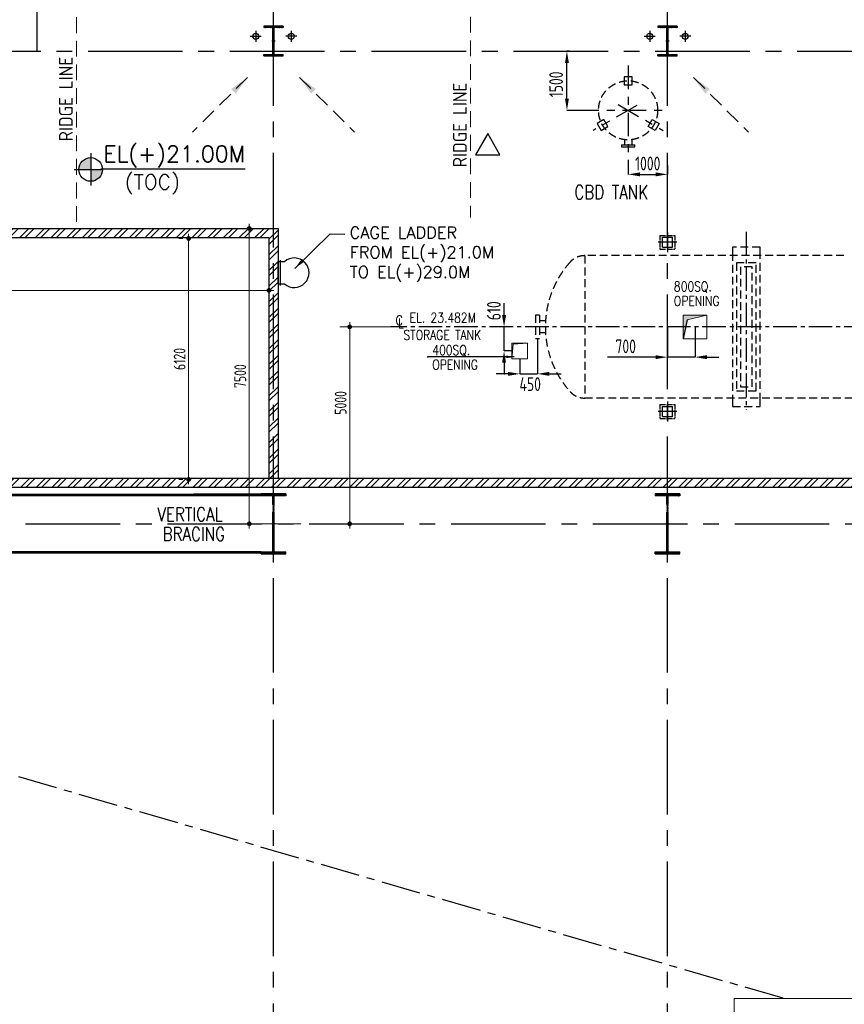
# Model space of a CAD drawing. Extents: x -11758 to 4934791, y -233543 to 1826789.
# Tile 88 of 107: x 487890 to 508822, y 61569 to 86576. Entities that reach past the tile are written whole.
import ezdxf
from ezdxf.enums import TextEntityAlignment as Align

# ---------------------------------------------------------------- set-up
doc = ezdxf.new("R2010")
doc.units = 0
doc.header["$LTSCALE"] = 800
doc.header["$MEASUREMENT"] = 0
for name, pattern in [('1 NORTH ELEVATION$0$NORTH ELEVATION$0$HIDDEN', [0.375, 0.25, -0.125]), ('CENTER', [2, 1.25, -0.25, 0.25, -0.25]), ('CENTER2', [1.125, 0.75, -0.125, 0.125, -0.125]), ('CENTRE', [1.5, 0.75, -0.25, 0.25, -0.25]), ('DASHDOT', [1, 0.5, -0.25, 0, -0.25]), ('HIDDEN', [0.375, 0.25, -0.125])]:
    doc.linetypes.add(name, pattern=pattern)
doc.layers.get('0').update_dxf_attribs({"linetype": 'CONTINUOUS'})
doc.layers.get('DEFPOINTS').update_dxf_attribs({"linetype": 'CONTINUOUS'})
for name, color, linetype, lineweight in [('A-CUT OUT', 3, 'CONTINUOUS', 30), ('ARROW', 3, 'CONTINUOUS', 13), ('DIM', 4, 'CONTINUOUS', 15), ('Opening', 30, 'CONTINUOUS', 15), ('T', 3, 'CONTINUOUS', 15), ('TEXT', 3, 'CONTINUOUS', 15), ('WALL HATCH', 251, 'CONTINUOUS', 13)]:
    doc.layers.add(name, color=color, linetype=linetype, lineweight=lineweight)
for name, color, linetype in [('CENTER', 2, 'CENTER'), ('CL', 2, 'CENTER2'), ('COL', 1, 'CENTER'), ('EQP0', 1, 'CONTINUOUS'), ('GRID', 8, 'CENTER'), ('HATCH', 9, 'CONTINUOUS'), ('MECH_EQ', 251, 'HIDDEN'), ('OBN', 1, 'CONTINUOUS'), ('PIPE', 1, 'CONTINUOUS'), ('RAINWATER', 2, 'CONTINUOUS'), ('Rev', 1, 'CONTINUOUS'), ('STR', 2, 'CONTINUOUS'), ('WALL', 6, 'CONTINUOUS')]:
    doc.layers.add(name, color=color, linetype=linetype)
doc.styles.add('ARCHITECTURE', font='stylu.ttf')
doc.styles.add('nik', font='isocp.shx')
doc.styles.add('ROMANS', font='ISO9.shx', dxfattribs={"width": 0.8})
doc.styles.add('S1', font='SIMPLEX.SHX', dxfattribs={"height": 200})
doc.styles.add('S3', font='ROMANS1.SHX', dxfattribs={"width": 0.8})
doc.styles.add('SIMPLEX-25', font='simplex.shx')
doc.styles.get("Standard").update_dxf_attribs({"font": 'ISO9'})
doc.dimstyles.new('barka INTERNAL DIM', dxfattribs={"dimscale": 100, "dimtxt": 3, "dimasz": 1.2, "dimexe": 2.5, "dimexo": 1.5, "dimgap": 0.8, "dimtad": 1, "dimdsep": 46, "dimtxsty": 'ROMANS', "dimblk": 'DDOT1', "dimcen": 0, "dimclrd": 256, "dimclre": 256, "dimclrt": 2, "dimadec": 0, "dimazin": 2, "dimtp": 0.1, "dimtm": 0.1, "dimtfac": 0.71, "dimtmove": 2, "dimatfit": 3, "dimlwd": -1, "dimlwe": -1, "dimarcsym": 0})
doc.dimstyles.new('MAIN', dxfattribs={"dimtxt": 350, "dimasz": 250, "dimexe": 20, "dimexo": 20, "dimgap": 100, "dimtad": 1, "dimdec": 0, "dimzin": 0, "dimdsep": 46, "dimtxsty": 'ROMANS', "dimcen": 0.09, "dimclrd": 256, "dimclre": 9, "dimclrt": 256, "dimadec": 0, "dimazin": 0, "dimtfac": 1, "dimtdec": 0, "dimtofl": 0, "dimtmove": 0, "dimatfit": 3, "dimfxl": 0.18, "dimtolj": 1, "dimtzin": 0, "dimarcsym": 0})
doc.dimstyles.get("Standard").update_dxf_attribs({"dimtxt": 0.18, "dimasz": 0.18, "dimexe": 0.18, "dimexo": 0.0625, "dimgap": 0.09, "dimtad": 0, "dimtih": 1, "dimtoh": 1, "dimdec": 4, "dimzin": 0, "dimdsep": 46, "dimtxsty": 'Standard', "dimcen": 0.09, "dimadec": 0, "dimazin": 0, "dimtfac": 1, "dimtdec": 4, "dimtofl": 0, "dimtmove": 0, "dimatfit": 3, "dimfxl": 1, "dimtolj": 1, "dimtzin": 0, "dimarcsym": 0})
doc.dimstyles.new('STANDARD$0', dxfattribs={"dimtxt": 250, "dimasz": 200, "dimexe": 0, "dimexo": 0, "dimgap": 100, "dimtad": 1, "dimdec": 0, "dimzin": 0, "dimdsep": 46, "dimtxsty": 'S1', "dimcen": 0, "dimadec": 0, "dimazin": 0, "dimtfac": 1, "dimtdec": 0, "dimtmove": 2, "dimatfit": 3, "dimfxl": 1, "dimtolj": 1, "dimtzin": 0, "dimarcsym": 0})
pattern_1 = [(45, (0, -23422.7), (-198.87378, 198.87378), []), (45, (132.58, -23422.7), (-198.87378, 198.87378), [])]

# ---------------------------------------------------------------- blocks, each defined once
blk = doc.blocks.new('A$C1C927E47')
at = {"layer": 'COL'}
h = blk.add_hatch(dxfattribs=at)
h.set_pattern_fill('ANSI31', color=256, scale=100, style=0)
h.paths.add_polyline_path([(16, 0), (0, 0), (0, -710), (16, -710)])
h.paths.add_polyline_path([(16, 710), (0, 710), (0, 0), (16, 0)])
h.paths.add_polyline_path([(0, 710), (-16, 710), (-16, 0), (0, 0)])
h.paths.add_polyline_path([(0, 0), (-16, 0), (-16, -710), (0, -710)])
h.paths.add_polyline_path([(-310, -710), (-310, -760), (0, -760), (0, -710)])
h.paths.add_polyline_path([(310, -760), (310, -710), (0, -710), (0, -760)])
h.paths.add_polyline_path([(310, 710), (310, 760), (0, 760), (0, 710)])
h.paths.add_polyline_path([(-310, 760), (-310, 710), (0, 710), (0, 760)])
for p, q in [((310, 760), (-310, 760)), ((-310, 760), (-310, 710)), ((310, 760), (310, 710)), ((310, 710), (-310, 710)), ((-16, -710), (-16, 710)), ((16, -710), (16, 710)), ((-310, -710), (310, -710)), ((-310, -760), (-310, -710)), ((310, -760), (310, -710)), ((-310, -760), (310, -760))]:
    blk.add_line(p, q, dxfattribs=at)
at = {"layer": 'COL', "color": 2}
for p, q in [((0, -792), (0, 792)), ((44, 0), (-44, 0)), ((44, 0), (-44, 0))]:
    blk.add_line(p, q, dxfattribs=at)
blk = doc.blocks.new('DDOT1')
blk.add_line((-1, 0), (1, 0))
at = {"const_width": 0.5}
blk.add_lwpolyline([(-0.25, 0, 1), (0.25, 0, 1)], format="xyb", close=True, dxfattribs=at)
blk = doc.blocks.new('*D30')
at = {"layer": 'DEFPOINTS', "color": 0, "transparency": 16777216}
for p in [(494448, 81274), (493719, 73774), (495180, 73774)]:
    blk.add_point(p, dxfattribs=at)
at = {"layer": 'DIM', "transparency": 16777216}
for p, q in [((494298, 81274), (493469, 81274)), ((493719, 81154), (493719, 73894)), ((495030, 73774), (493469, 73774))]:
    blk.add_line(p, q, dxfattribs=at)
at = {"layer": 'DIM', "transparency": 16777216, "xscale": 119.9999999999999, "yscale": 119.9999999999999, "zscale": 119.9999999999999}
for p, rotation in [((493719, 81274), 90), ((493719, 73774), 270)]:
    blk.add_blockref('DDOT1', p, dxfattribs=dict(at, rotation=rotation))
at = {"layer": 'DIM', "color": 2, "transparency": 16777216, "insert": (493489, 77524), "char_height": 300, "attachment_point": 5, "rotation": 90, "style": 'ROMANS'}
blk.add_mtext('7500', dxfattribs=at)
blk = doc.blocks.new('*D32')
at = {"layer": 'DEFPOINTS', "color": 0, "transparency": 16777216}
for p in [(497629, 78774), (496267, 73774), (497599, 73774)]:
    blk.add_point(p, dxfattribs=at)
at = {"layer": 'DIM', "transparency": 16777216}
for p, q in [((497479, 78774), (496017, 78774)), ((496267, 78654), (496267, 73894)), ((497449, 73774), (496017, 73774))]:
    blk.add_line(p, q, dxfattribs=at)
at = {"layer": 'DIM', "transparency": 16777216, "xscale": 119.9999999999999, "yscale": 119.9999999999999, "zscale": 119.9999999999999}
for p, rotation in [((496267, 78774), 90), ((496267, 73774), 270)]:
    blk.add_blockref('DDOT1', p, dxfattribs=dict(at, rotation=rotation))
at = {"layer": 'DIM', "color": 2, "transparency": 16777216, "insert": (496037, 76844), "char_height": 300, "attachment_point": 5, "rotation": 90, "style": 'ROMANS'}
blk.add_mtext('5000', dxfattribs=at)
blk = doc.blocks.new('*D34')
at = {"layer": 'DEFPOINTS', "color": 0, "transparency": 16777216}
for p in [(501781, 85774), (501843, 85774), (501995, 84274)]:
    blk.add_point(p, dxfattribs=at)
at = {"layer": 'DIM', "color": 9, "lineweight": -2, "transparency": 16777216}
for p, q in [((501843, 85774), (501781, 85774)), ((501781, 84574), (501781, 85474)), ((501995, 84274), (501781, 84274))]:
    blk.add_line(p, q, dxfattribs=at)
at = {"layer": 'DIM', "color": 9, "transparency": 16777216}
for points in [[(501731, 85474), (501831, 85474), (501781, 85774)], [(501731, 84574), (501831, 84574), (501781, 84274)]]:
    blk.add_solid(points, dxfattribs=at)
at = {"layer": 'DIM', "transparency": 16777216, "insert": (501506, 84934), "char_height": 350, "attachment_point": 5, "rotation": 90, "style": 'ROMANS'}
blk.add_mtext('\\A1;1500', dxfattribs=at)
blk = doc.blocks.new('*D35')
at = {"layer": 'DEFPOINTS', "color": 0, "transparency": 16777216}
for p in [(503333, 83021), (504333, 82871), (504333, 82648)]:
    blk.add_point(p, dxfattribs=at)
at = {"layer": 'DIM', "color": 9, "lineweight": -2, "transparency": 16777216}
for p, q in [((503333, 83021), (503333, 82648)), ((504333, 82871), (504333, 82648)), ((503633, 82648), (504033, 82648))]:
    blk.add_line(p, q, dxfattribs=at)
at = {"layer": 'DIM', "color": 9, "transparency": 16777216}
for points in [[(503633, 82698), (503633, 82598), (503333, 82648)], [(504033, 82698), (504033, 82598), (504333, 82648)]]:
    blk.add_solid(points, dxfattribs=at)
at = {"layer": 'DIM', "transparency": 16777216, "insert": (503833, 82923), "char_height": 350, "attachment_point": 5, "style": 'ROMANS'}
blk.add_mtext('\\A1;1000', dxfattribs=at)
blk = doc.blocks.new('*D44')
at = {"layer": 'DEFPOINTS', "color": 0, "transparency": 16777216}
for p in [(504333, 78774), (505033, 78774), (505033, 78005)]:
    blk.add_point(p, dxfattribs=at)
at = {"layer": 'DIM', "color": 9, "lineweight": -2, "transparency": 16777216}
for p, q in [((504333, 78774), (504333, 78005)), ((505033, 78774), (505033, 78005)), ((504033, 78005), (502813, 78005)), ((505033, 78005), (504333, 78005)), ((505333, 78005), (505633, 78005))]:
    blk.add_line(p, q, dxfattribs=at)
at = {"layer": 'DIM', "color": 9, "transparency": 16777216}
for points in [[(504033, 78055), (504033, 77955), (504333, 78005)], [(505333, 78055), (505333, 77955), (505033, 78005)]]:
    blk.add_solid(points, dxfattribs=at)
at = {"layer": 'DIM', "transparency": 16777216, "insert": (503273, 78280), "char_height": 350, "attachment_point": 5, "style": 'ROMANS'}
blk.add_mtext('\\A1;700', dxfattribs=at)
blk = doc.blocks.new('*D45')
at = {"layer": 'DEFPOINTS', "color": 0, "transparency": 16777216}
for p in [(501033, 78474), (500583, 77964), (501033, 77581)]:
    blk.add_point(p, dxfattribs=at)
at = {"layer": 'DIM', "color": 9, "lineweight": -2, "transparency": 16777216}
for p, q in [((501033, 78474), (501033, 77581)), ((500583, 77964), (500583, 77581)), ((500283, 77581), (499983, 77581)), ((500583, 77581), (501033, 77581)), ((501333, 77581), (501633, 77581))]:
    blk.add_line(p, q, dxfattribs=at)
at = {"layer": 'DIM', "color": 9, "transparency": 16777216}
for points in [[(500283, 77631), (500283, 77531), (500583, 77581)], [(501333, 77631), (501333, 77531), (501033, 77581)]]:
    blk.add_solid(points, dxfattribs=at)
at = {"layer": 'DIM', "transparency": 16777216, "insert": (500849, 77320), "char_height": 350, "attachment_point": 5, "style": 'ROMANS'}
blk.add_mtext('\\A1;450', dxfattribs=at)
blk = doc.blocks.new('*D46')
at = {"layer": 'DEFPOINTS', "color": 0, "transparency": 16777216}
for p in [(500185, 78774), (500383, 78774), (500383, 78164)]:
    blk.add_point(p, dxfattribs=at)
at = {"layer": 'DIM', "color": 9, "lineweight": -2, "transparency": 16777216}
for p, q in [((500185, 79074), (500185, 79374)), ((500383, 78774), (500185, 78774)), ((500185, 78164), (500185, 78774)), ((500383, 78164), (500185, 78164)), ((500185, 77864), (500185, 77564))]:
    blk.add_line(p, q, dxfattribs=at)
at = {"layer": 'DIM', "color": 9, "transparency": 16777216}
for points in [[(500135, 79074), (500235, 79074), (500185, 78774)], [(500135, 77864), (500235, 77864), (500185, 78164)]]:
    blk.add_solid(points, dxfattribs=at)
at = {"layer": 'DIM', "transparency": 16777216, "insert": (499927, 79184), "char_height": 350, "attachment_point": 5, "rotation": 90, "style": 'ROMANS'}
blk.add_mtext('\\A1;610', dxfattribs=at)
blk = doc.blocks.new('cage ladder')
at = {"layer": 'EQP0'}
for p, q in [((0, -281), (0, 281)), ((163, 281), (0, 281)), ((59, -320), (59, 320)), ((0, -281), (163, -281))]:
    blk.add_line(p, q, dxfattribs=at)
blk.add_arc((411, 0), 375, 228.5904, 131.4096, dxfattribs=at)
blk = doc.blocks.new('*D134')
at = {"layer": 'DEFPOINTS', "color": 0, "transparency": 16777216}
for p in [(492179, 81019), (492179, 81019), (492179, 74899)]:
    blk.add_point(p, dxfattribs=at)
at = {"layer": 'DIM', "transparency": 16777216}
for p, q in [((492029, 81019), (491929, 81019)), ((492179, 75019), (492179, 80899)), ((492029, 74899), (491929, 74899))]:
    blk.add_line(p, q, dxfattribs=at)
at = {"layer": 'DIM', "transparency": 16777216, "xscale": 119.9999999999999, "yscale": 119.9999999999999, "zscale": 119.9999999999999}
for p, rotation in [((492179, 81019), 90), ((492179, 74899), 270)]:
    blk.add_blockref('DDOT1', p, dxfattribs=dict(at, rotation=rotation))
at = {"layer": 'DIM', "color": 2, "transparency": 16777216, "insert": (491949, 77959), "char_height": 300, "attachment_point": 5, "rotation": 90, "style": 'ROMANS'}
blk.add_mtext('6120', dxfattribs=at)
blk = doc.blocks.new('*D135')
at = {"layer": 'DEFPOINTS', "color": 0, "transparency": 16777216}
for p in [(467063, 80703), (494218, 80703), (467063, 79702)]:
    blk.add_point(p, dxfattribs=at)
at = {"layer": 'DIM', "transparency": 16777216}
for p, q in [((467063, 80553), (467063, 79452)), ((494218, 80553), (494218, 79452)), ((494098, 79702), (467183, 79702))]:
    blk.add_line(p, q, dxfattribs=at)
at = {"layer": 'DIM', "transparency": 16777216, "xscale": 119.9999999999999, "yscale": 119.9999999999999, "zscale": 119.9999999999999, "rotation": 180}
blk.add_blockref('DDOT1', (467063, 79702), dxfattribs=at)
at = {"layer": 'DIM', "transparency": 16777216, "xscale": 119.9999999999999, "yscale": 119.9999999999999, "zscale": 119.9999999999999}
blk.add_blockref('DDOT1', (494218, 79702), dxfattribs=at)
at = {"layer": 'DIM', "color": 2, "transparency": 16777216, "insert": (480641, 79932), "char_height": 300, "attachment_point": 5, "style": 'ROMANS'}
blk.add_mtext('27155', dxfattribs=at)
blk = doc.blocks.new("C ROW COL'")
at = {"layer": 'COL'}
h = blk.add_hatch(dxfattribs=at)
h.set_pattern_fill('ANSI31', color=256, scale=100, style=0)
h.set_pattern_definition([(45, (-1e-14, 260), (-8.83883, 8.83883), [])])
h.paths.add_polyline_path([(16, 260), (0, 260), (0, -80), (16, -80)])
h.paths.add_polyline_path([(16, 600), (0, 600), (0, 260), (16, 260)])
h.paths.add_polyline_path([(0, 600), (-16, 600), (-16, 260), (0, 260)])
h.paths.add_polyline_path([(0, 260), (-16, 260), (-16, -80), (0, -80)])
h.paths.add_polyline_path([(-245, -120), (0, -120), (0, -80), (-245, -80)])
h.paths.add_polyline_path([(0, -120), (245, -120), (245, -80), (0, -80)])
h.paths.add_polyline_path([(245, 600), (245, 640), (0, 640), (0, 600)])
h.paths.add_polyline_path([(-245, 640), (-245, 600), (0, 600), (0, 640)])
for p, q in [((245, 640), (-245, 640)), ((-245, 640), (-245, 600)), ((245, 600), (-245, 600)), ((-16, -80), (-16, 600)), ((16, -80), (16, 600)), ((245, 640), (245, 600)), ((-245, -80), (245, -80)), ((-245, -120), (-245, -80)), ((-245, -120), (245, -120)), ((245, -120), (245, -80))]:
    blk.add_line(p, q, dxfattribs=at)
at = {"layer": 'COL', "color": 2}
for p, q in [((0, -220), (0, 740)), ((44, 260), (-44, 260))]:
    blk.add_line(p, q, dxfattribs=at)
blk = doc.blocks.new('PL-FFL2')
at = {"layer": 'A-CUT OUT'}
h = blk.add_hatch(color=7, dxfattribs=at)
h.paths.add_polyline_path([(3.09, 1.96, 0.414214), (1.09, -0.04), (3.09, -0.04)])
h.paths.add_polyline_path([(5.09, -0.04), (3.09, -0.04), (3.09, -2.04, 0.414214)])
at = {"color": 1, "linetype": 'Continuous'}
for p, q in [((3.09, 2.74), (3.09, -2.74)), ((29.24, 0), (4.78, 0)), ((4.78, 0), (5.09, 0)), ((0.31, -0.04), (5.09, -0.04))]:
    blk.add_line(p, q, dxfattribs=at)
blk.add_circle((3.09, -0.04), 2, dxfattribs=at)
at = {"color": 4, "linetype": 'Continuous'}
blk.add_attdef('EL(+)', text='', height=2.75, dxfattribs=at).set_placement((18.98, 2.4), align=Align.MIDDLE)
at = {"color": 3, "linetype": 'Continuous'}
blk.add_attdef('XXX', text='', height=2.5, dxfattribs=at).set_placement((18.44, -3.52), align=Align.MIDDLE)

msp = doc.modelspace()

# ---------------------------------------------------------------- hatches: boundary and pattern name
at = {"layer": 'Opening'}
h = msp.add_hatch(color=5, dxfattribs=at)
h.dxf.hatch_style = 1
h.paths.add_polyline_path([(504733.1, 79074.3), (505333.1, 79074.3), (504835.1, 78955.3), (504733.1, 78474.3)])
h = msp.add_hatch(color=5, dxfattribs=at)
h.dxf.hatch_style = 1
h.paths.add_polyline_path([(500383.3, 78364.3), (500783.3, 78364.3), (500415.1, 78332.8), (500383.3, 77964.3)])
at = {"layer": 'WALL HATCH'}
h = msp.add_hatch(dxfattribs=at)
h.set_pattern_fill('ANSI32', color=256, scale=750, style=0)
h.set_pattern_definition(pattern_1)
h.paths.add_polyline_path([(494448.3, 81274.3), (484218.3, 81274.3), (484218.3, 81044.3), (494218.3, 81044.3), (494218.3, 74924.3), (494448.3, 74924.3)])
h.paths.add_polyline_path([(470208.3, 81274.3), (470208.3, 81044.3), (484218.3, 81044.3), (484218.3, 81274.3)])
h.paths.add_polyline_path([(468408.3, 81044.3), (468408.3, 81274.3), (466833.3, 81274.3), (466833.3, 74924.3), (467063.3, 74924.3), (467063.3, 81044.3)])
h = msp.add_hatch(dxfattribs=at)
h.set_pattern_fill('ANSI32', color=256, scale=750, style=0)
h.set_pattern_definition(pattern_1)
h.paths.add_polyline_path([(534217.7, 74924.3), (465448.3, 74924.3), (465448.3, 74694.3), (534217.6, 74694.3)])

# ---------------------------------------------------------------- linework, layer by layer
at = {"layer": 'ARROW', "color": 8, "linetype": '1 NORTH ELEVATION$0$NORTH ELEVATION$0$HIDDEN', "ltscale": 2}
for p, q in [((489333.3, 86638.3), (489333.3, 81274.3)), ((499333.3, 86649.3), (499333.3, 81553.5))]:
    msp.add_line(p, q, dxfattribs=at)
at = {"layer": 'CENTER'}
msp.add_line((461733.3, 74924.3), (507307.9, 61716.3), dxfattribs=at)
at = {"layer": 'CL'}
for p, q in [((493883.3, 86291.8), (493883.3, 86016.7)), ((494783.3, 86291.8), (494783.3, 86016.7)), ((503883.3, 86291.8), (503883.3, 86016.7)), ((504783.3, 86291.8), (504783.3, 86016.7)), ((493743.4, 86154.3), (494023.3, 86154.3)), ((494923.3, 86154.3), (494643.4, 86154.3)), ((503743.4, 86154.3), (504023.3, 86154.3)), ((504923.3, 86154.3), (504643.4, 86154.3)), ((506333.3, 81186.8), (506333.3, 76676.9)), ((528318, 78774.3), (497310.5, 78774.3))]:
    msp.add_line(p, q, dxfattribs=at)
at = {"layer": 'GRID', "linetype": 'CENTER2', "ltscale": 4}
for p, q in [((488333.3, 85774.3), (488333.3, 87257.9)), ((494333.3, 44792.7), (494333.3, 87191.2)), ((504333.3, 44792.7), (504333.3, 87257.9)), ((460824.6, 85774.3), (558378.9, 85774.3)), ((459240.6, 73774.3), (558426.1, 73774.4))]:
    msp.add_line(p, q, dxfattribs=at)
at = {"layer": 'MECH_EQ', "color": 9, "linetype": 'CENTRE'}
for p, q in [((503333.3, 85414.6), (503333.3, 83020.9)), ((503552.7, 84400.3), (502444.2, 83760.4)), ((503079.1, 84421.6), (504224.5, 83760.4)), ((501995.2, 84274.3), (504233.1, 84274.3))]:
    msp.add_line(p, q, dxfattribs=at)
at = {"layer": 'MECH_EQ', "linetype": 'ByBlock'}
for p, q in [((503165.6, 83393.9), (503503.1, 83393.9)), ((503165.6, 83343.9), (503503.1, 83343.9)), ((503240.6, 83524.3), (503240.6, 83393.9)), ((503428.1, 83524.3), (503428.1, 83393.9))]:
    msp.add_line(p, q, dxfattribs=at)
at = {"layer": 'MECH_EQ'}
for p, q in [((503165.6, 83393.9), (503165.6, 83343.9)), ((503503.1, 83343.9), (503503.1, 83393.9)), ((508812.8, 80583.3), (502232.6, 80583.3)), ((502233.3, 80583.3), (502233.3, 76956.3)), ((506083.3, 80398.3), (506083.3, 77150.3)), ((506583.3, 80398.3), (506083.3, 80398.3)), ((506183.3, 80298.3), (506183.3, 77250.3)), ((506483.3, 80298.3), (506183.3, 80298.3)), ((506483.3, 77250.3), (506483.3, 80298.3)), ((506583.3, 77150.3), (506583.3, 80398.3)), ((500983.3, 79074.3), (500983.3, 78474.3)), ((501083.3, 79074.3), (500983.3, 79074.3)), ((501083.3, 79074.3), (501083.3, 78474.3)), ((501237.9, 78924.3), (501083.3, 78924.3)), ((501237.9, 78624.3), (501083.3, 78624.3)), ((501083.3, 78474.3), (500983.3, 78474.3)), ((501083.3, 78474.3), (500983.3, 78474.3)), ((506083.3, 77150.3), (506583.3, 77150.3)), ((506183.3, 77250.3), (506483.3, 77250.3)), ((526433.3, 76965.3), (502232.6, 76965.3))]:
    msp.add_line(p, q, dxfattribs=at)
for points in [[(503234.1, 84921.5), (503434.1, 84922.4), (503433.3, 85122.4), (503233.3, 85121.5)], [(503234.1, 84921.5), (503434.1, 84922.4), (503433.3, 85122.4), (503233.3, 85121.5)], [(502822.2, 83866), (502722.2, 84039.2), (502549, 83939.2), (502649, 83766)], [(503846.5, 83866), (503946.5, 84039.2), (504119.7, 83939.2), (504019.7, 83766)]]:
    msp.add_lwpolyline(points, close=True, dxfattribs=at)
for points in [[(506683.3, 80799.3), (505983.3, 80799.3), (505983.3, 80649.3)], [(506683.3, 80649.3), (506683.3, 80799.3)], [(505983.3, 80649.3), (505983.3, 76899.3)], [(506683.3, 76899.3), (506683.3, 80649.3)], [(505983.3, 76899.3), (505983.3, 76749.3), (506683.3, 76749.3), (506683.3, 76899.3)]]:
    msp.add_lwpolyline(points, dxfattribs=at)
msp.add_lwpolyline([(502232.6, 80583.3, 0.2136836), (501859.5, 80416.2, 0.3813922), (501859.5, 77132.3, 0.2136836), (502232.6, 76965.3)], format="xyb", dxfattribs=at)
msp.add_circle((503334.3, 84274.3), 750, dxfattribs=at)
at = {"layer": 'OBN'}
msp.add_line((504835.1, 78955.3), (504733.1, 78474.3), dxfattribs=at)
at = {"layer": 'Opening'}
for p, q in [((500415.1, 78332.8), (500383.3, 77964.3)), ((500783.3, 78364.3), (500415.1, 78332.8))]:
    msp.add_line(p, q, dxfattribs=at)
for points in [[(504733.1, 79074.3), (505333.1, 79074.3), (505333.1, 78474.3), (504733.1, 78474.3)], [(500383.3, 78364.3), (500783.3, 78364.3), (500783.3, 77964.3), (500383.3, 77964.3)]]:
    msp.add_lwpolyline(points, close=True, dxfattribs=at)
msp.add_lwpolyline([(505333.1, 79074.3), (504835.1, 78955.3), (504733.1, 78474.3)], dxfattribs=at)
at = {"layer": 'PIPE', "color": 4, "linetype": 'CENTER2', "ltscale": 0.2}
for p, q in [((504143.3, 81099.3), (504523.3, 81099.3)), ((504143.3, 81099.3), (504143.3, 80749.3)), ((504523.3, 81099.3), (504523.3, 80749.3)), ((504143.3, 80749.3), (504523.3, 80749.3)), ((504143.3, 76799.3), (504523.3, 76799.3)), ((504143.3, 76799.3), (504143.3, 76449.3)), ((504523.3, 76799.3), (504523.3, 76449.3)), ((504143.3, 76449.3), (504523.3, 76449.3))]:
    msp.add_line(p, q, dxfattribs=at)
at = {"layer": 'PIPE', "color": 4}
for p, q in [((504208.3, 80799.3), (504208.3, 81049.3)), ((504208.3, 81049.3), (504458.3, 81049.3)), ((504458.3, 80799.3), (504458.3, 81049.3)), ((504208.3, 80799.3), (504458.3, 80799.3)), ((504208.3, 76499.3), (504208.3, 76749.3)), ((504208.3, 76749.3), (504458.3, 76749.3)), ((504458.3, 76499.3), (504458.3, 76749.3)), ((504208.3, 76499.3), (504458.3, 76499.3))]:
    msp.add_line(p, q, dxfattribs=at)
at = {"layer": 'PIPE', "color": 2, "linetype": 'CENTER2'}
for p, q in [((504333.3, 81175.2), (504333.3, 80673.3)), ((504571.7, 80924.3), (504094.9, 80924.3)), ((504333.3, 76875.2), (504333.3, 76373.4)), ((504571.6, 76624.3), (504094.9, 76624.3))]:
    msp.add_line(p, q, dxfattribs=at)
at = {"layer": 'RAINWATER'}
for centre in [(493883.3, 86154.3), (494783.3, 86154.3), (503883.3, 86154.3), (504783.3, 86154.3)]:
    msp.add_circle(centre, 75, dxfattribs=at)
at = {"layer": 'Rev', "flags": 128}
msp.add_lwpolyline([(499772.6, 83681.7), (499463.8, 83146.8), (500081.4, 83146.8)], close=True, dxfattribs=at)
at = {"layer": 'STR', "color": 7, "linetype": 'DASHDOT', "const_width": 70}
for points in [[(484643.3, 74499.3), (494023.3, 74509.3)], [(484643.3, 73049.3), (494023.3, 73049.3)]]:
    msp.add_lwpolyline(points, dxfattribs=at)
at = {"layer": 'TEXT'}
msp.add_lwpolyline([(506027.5, 61716.3), (511367.9, 61716.3), (511367.9, 60704.4), (506027.5, 60704.4)], close=True, dxfattribs=at)
at = {"layer": 'WALL'}
for p, q in [((470208.3, 81274.3), (494448.3, 81274.3)), ((470208.3, 81044.3), (494218.3, 81044.3)), ((494218.3, 81044.3), (494218.3, 74924.3)), ((494448.3, 81274.3), (494448.3, 74924.3)), ((534217.7, 74924.3), (462642.2, 74924.3)), ((534217.6, 74694.3), (462642.2, 74694.3))]:
    msp.add_line(p, q, dxfattribs=at)

# ---------------------------------------------------------------- block references
at = {"color": 6}
ref = msp.add_blockref('PL-FFL2', (489228.7, 82778.2), dxfattribs=dict(at, xscale=150, yscale=150, zscale=150))
ref.add_attrib('XXX', '(TOC)', dxfattribs={"color": 3, "linetype": 'Continuous', "height": 375, "style": 'SIMPLEX-25'}).set_placement((491256.8, 82427.7), align=Align.MIDDLE)
ref.add_attrib('EL(+)', 'EL(+)21.00M', dxfattribs={"color": 4, "linetype": 'Continuous', "height": 412.5, "style": 'SIMPLEX-25'}).set_placement((491817.5, 83137.8), align=Align.MIDDLE)
at = {"layer": 'HATCH'}
for p in [(494333.3, 73774.3), (504333.3, 73774.3)]:
    msp.add_blockref('A$C1C927E47', p, dxfattribs=at)
at = {"layer": 'WALL'}
for name, p in [("C ROW COL'", (494333.3, 85774.4)), ("C ROW COL'", (504333.3, 85774.4)), ('cage ladder', (494448.2, 80149.2))]:
    msp.add_blockref(name, p, dxfattribs=at)

# ---------------------------------------------------------------- texts
at = {"layer": 'T', "style": 'S3', "width": 0.8}
for s, height, p in [('CBD TANK', 350, (501969.3, 82020.6)), ('800SQ.', 250, (504496.7, 79675.2)), ('OPENING', 250, (504496.7, 79308)), ('C', 250, (497433.4, 78817.5)), ('EL. 23.482M', 250, (497787.5, 78882.6)), ('L', 250, (497497.2, 78737.9)), ('STORAGE TANK', 250, (497632.7, 78443.6)), ('400SQ.', 250, (498363.8, 78058.5)), ('OPENING', 250, (498363.8, 77687.8)), ('VERTICAL', 350, (491384.4, 73840.9)), ('BRACING', 350, (491517.9, 73339.1))]:
    msp.add_text(s, height=height, dxfattribs=at).set_placement(p)
at = {"layer": 'TEXT', "char_height": 350, "width": 4999.003, "attachment_point": 1, "rotation": 90, "style": 'nik'}
for insert in [(488888.5, 83486.4, 0), (498888.5, 82829.6, 0)]:
    msp.add_mtext('RIDGE LINE', dxfattribs=dict(at, insert=insert))
at = {"layer": 'TEXT', "insert": (496266.6, 81318.1), "char_height": 300, "width": 4680.077, "attachment_point": 1, "style": 'ARCHITECTURE'}
msp.add_mtext('{\\Fromans|c0;CAGE LADDER\\PFROM EL(+)21.0M TO EL(+)29.0M}', dxfattribs=at)

# ---------------------------------------------------------------- dimensions: what is measured, and where the dimension line sits
at = {"layer": 'DIM'}
for base, p1, p2, dimstyle, override, picture, middle in [((501781.4, 85774.3), (501995.2, 84274.3), (501843.5, 85774.3), 'STANDARD$0', {"dimtxt": 350, "dimasz": 300, "dimtxsty": 'ROMANS', "dimclrd": 9, "dimclre": 9, "dimclrt": 256, "dimtix": 1}, '*D34', (501506.4, 84933.7)), ((500184.5, 78774.3), (500383.3, 78164.3), (500383.3, 78774.3), 'STANDARD$0', {"dimtxt": 350, "dimasz": 300, "dimtxsty": 'ROMANS', "dimclrd": 9, "dimclre": 9, "dimclrt": 256, "dimtix": 1}, '*D46', (499927.2, 79184.5)), ((496267.1, 73774.3), (497628.8, 78774.3), (497599.5, 73774.3), 'barka INTERNAL DIM', {"dimdec": 0, "dimtmove": 0}, '*D32', (496267.1, 76844.1))]:
    dim = msp.add_linear_dim(base=base, p1=p1, p2=p2, angle=90, dimstyle=dimstyle, override=override, dxfattribs=at)
    dim.commit()
    dim.dimension.update_dxf_attribs({"geometry": picture, "text_midpoint": middle, "dimtype": 160})
for base, p1, p2, override, picture, middle in [((504333.3, 82648), (503333.3, 83020.9), (504333.3, 82871.4), {"dimtxt": 350, "dimasz": 300, "dimtxsty": 'ROMANS', "dimclrd": 9, "dimclre": 9, "dimclrt": 256, "dimtix": 1}, '*D35', (503833.3, 82923)), ((505033.1, 78004.8), (504333.3, 78774.3), (505033.1, 78774.3), {"dimtxt": 350, "dimasz": 300, "dimtxsty": 'ROMANS', "dimclrd": 9, "dimclre": 9, "dimclrt": 256, "dimtix": 1, "dimtmove": 0}, '*D44', (503273.3, 78004.8)), ((501033.3, 77580.6), (500583.3, 77964.3), (501033.3, 78474.3), {"dimtxt": 350, "dimasz": 300, "dimtxsty": 'ROMANS', "dimclrd": 9, "dimclre": 9, "dimclrt": 256, "dimtix": 1}, '*D45', (500848.9, 77320.3))]:
    dim = msp.add_linear_dim(base=base, p1=p1, p2=p2, dimstyle='STANDARD$0', override=override, dxfattribs=at)
    dim.commit()
    dim.dimension.update_dxf_attribs({"geometry": picture, "text_midpoint": middle, "dimtype": 160})
for base, p1, p2, picture, middle in [((493719.2, 73774.3), (494448.3, 81274.3), (495180.1, 73774.3), '*D30', (493489.2, 77524.3)), ((492179.2, 81018.5), (492179.2, 74898.5), (492179.2, 81018.5), '*D134', (491949.2, 77958.5))]:
    dim = msp.add_linear_dim(base=base, p1=p1, p2=p2, angle=90, dimstyle='barka INTERNAL DIM', override={"dimdec": 0, "dimtmove": 0}, dxfattribs=at)
    dim.commit()
    dim.dimension.update_dxf_attribs({"geometry": picture, "text_midpoint": middle})
dim = msp.add_linear_dim(base=(467063.3, 79702.1), p1=(494218.3, 80702.6), p2=(467063.3, 80702.6), dimstyle='barka INTERNAL DIM', override={"dimdec": 0, "dimtmove": 0}, dxfattribs=at)
dim.commit()
dim.dimension.update_dxf_attribs({"geometry": '*D135', "text_midpoint": (480640.8, 79932.1)})

# ---------------------------------------------------------------- leaders
at = {"layer": 'ARROW', "linetype": '1 NORTH ELEVATION$0$NORTH ELEVATION$0$HIDDEN', "ltscale": 2}
for points in [[(493670.8, 85111.7), (492278.5, 83719.5)], [(494995.8, 85111.7), (496388.1, 83719.5)], [(504995.8, 85111.7), (506388.1, 83719.5)]]:
    msp.add_leader(points, dimstyle='MAIN', override={"dimasz": 500, "dimtad": 0, "dimfxl": 2.5, "dimarcsym": 2}, dxfattribs=at)
at = {"layer": 'OBN'}
msp.add_leader([(500445.1, 78012.3), (498238, 78012.3), (498238, 77993.5)], dimstyle='Standard', override={"dimscale": 100, "dimtxt": 2, "dimasz": 2, "dimexe": 0, "dimexo": 0, "dimgap": 0.6, "dimtad": 0, "dimtih": 0, "dimtoh": 0, "dimdec": 0, "dimtxsty": 'ROMANS', "dimcen": 0, "dimclrd": 2, "dimclre": 2, "dimclrt": 2, "dimtdec": 0, "dimtix": 1, "dimtofl": 1, "dimtmove": 2, "dimfxl": 0.5}, dxfattribs=at)
at = {"layer": 'TEXT'}
msp.add_leader([(494873.2, 80259.8), (495774.4, 81134.2), (496144.9, 81131.8)], dimstyle='Standard', override={"dimtxt": 350, "dimasz": 300, "dimexe": 0, "dimexo": 0, "dimgap": 100, "dimtih": 0, "dimtoh": 0, "dimdec": 0, "dimtxsty": 'ROMANS', "dimcen": 0, "dimclrd": 9, "dimclre": 9, "dimclrt": 256, "dimtdec": 0, "dimtix": 1, "dimtofl": 1, "dimatfit": 0}, dxfattribs=at)

doc.saveas('drawing.dxf')
